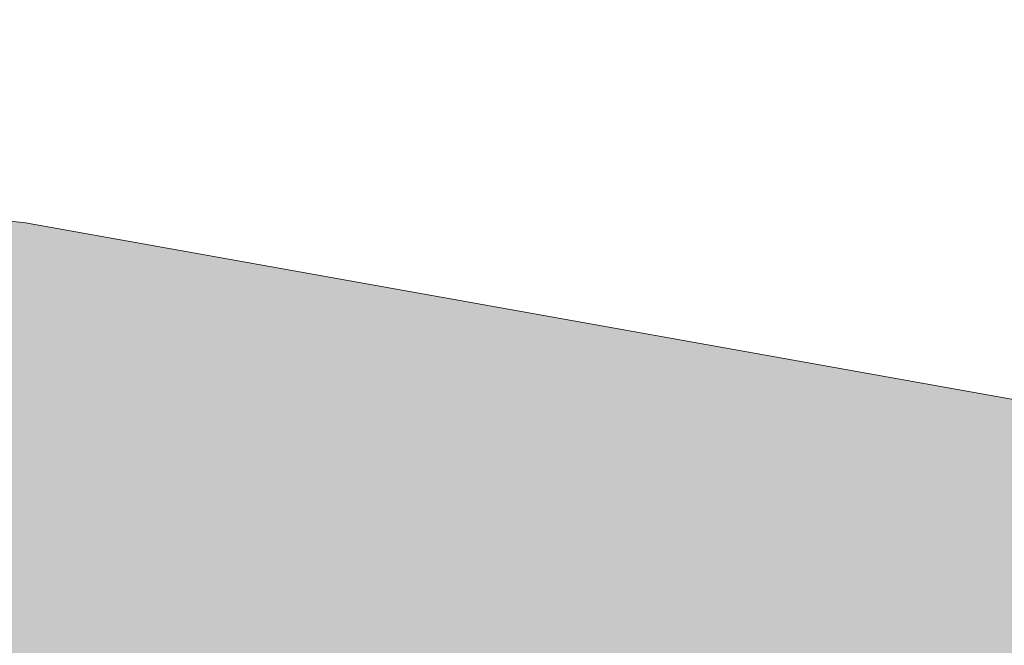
# Model space of a CAD drawing. Header units: metres. Extents: x 240159 to 241664, y 578380 to 583939.
# Tile 42 of 71: x 240513 to 240581, y 583714 to 583758. Entities that reach past the tile are written whole.
import ezdxf

# ---------------------------------------------------------------- set-up
doc = ezdxf.new("R2010")
doc.units = ezdxf.units.M
doc.layers.add('N-GV-GR-BOLLEN-A', color=92, linetype='Continuous', lineweight=9)
doc.layers.add('N-WE-VH-VERHARDING_ASFALT_DEKLAAG-A', color=252, linetype='Continuous', lineweight=18)
doc.layers.add('X-XX-AL-HULPLIJN-G', color=6, linetype='Continuous', lineweight=18, plot=False)

msp = doc.modelspace()

# ---------------------------------------------------------------- hatches: boundary and pattern name
at = {"layer": 'N-GV-GR-BOLLEN-A'}
h = msp.add_hatch(dxfattribs=at)
h.set_pattern_fill('AGR-BOLLEN', color=256, scale=0.5, pattern_type=2)
h.set_pattern_definition([(45, (0, 0), (-0.8749916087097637, 0.8749916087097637), [0.3, -0.937425]), (135, (0, 0), (-0.8749916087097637, -0.8749916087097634), [0.3, -0.937425])])
h.paths.add_polyline_path([(240686.4738021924, 583735.5027480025), (240748.7250682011, 583739.7220478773, -0.460694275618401), (240763.6597089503, 583724.4750147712), (240761.2509854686, 583697.2903260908, 0.0669485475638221), (240762.1141369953, 583678.2587061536), (240765.8931251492, 583657.3753962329, -0.02784345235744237), (240768.6800483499, 583634.8960301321), (240773.4036751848, 583565.2039581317), (240779.9407531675, 583574.4024377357), (240778.5727305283, 583636.4877606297), (240794.9463711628, 583725.7893957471), (240796.5913103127, 583769.5615053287), (240796.7640477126, 583773.0565428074), (240793.2754688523, 583772.7827861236, -0.08418812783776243), (240757.1878100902, 583776.1784719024), (240741.3344086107, 583780.4263780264, 0.228323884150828), (240682.7118125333, 583765.2917002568, -0.000853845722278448), (240659.2292994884, 583745.64365328, -0.2200703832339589), (240596.2271510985, 583728.709437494), (240513.1545027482, 583743.5636042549, 0.5940481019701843), (240482.4603060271, 583699.4454581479), (240488.7676443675, 583688.3003269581), (240507.6896593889, 583654.8649333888, -0.1738144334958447), (240514.4771739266, 583598.583750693, -0.1185221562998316), (240502.532813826, 583574.0407626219), (240526.3765645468, 583548.3703444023), (240523.7122447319, 583587.6795394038, -0.05767841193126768), (240524.3248115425, 583600.5512942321), (240529.0221998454, 583629.1526581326, 0.1226499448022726), (240527.1005093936, 583652.7382912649), (240518.0823768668, 583679.4690425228, -0.4918730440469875), (240530.4362631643, 583697.9650339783), (240589.6787072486, 583701.9804002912, 0.2674744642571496), (240599.6652820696, 583708.6725790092, -0.26747446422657), (240611.3107563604, 583716.4764153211), (240665.6922921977, 583720.1623163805, 0.2920074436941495), (240674.3166188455, 583726.5285955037, -0.2920074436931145)])
at = {"layer": 'N-WE-VH-VERHARDING_ASFALT_DEKLAAG-A'}
h = msp.add_hatch(dxfattribs=at)
h.set_pattern_fill('AVH-ASFALT', color=256, scale=0.5, pattern_type=2)
h.set_pattern_definition([(59.99999999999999, (0, 0), (-0.4330127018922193, 0.2500000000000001), []), (120, (0, 0), (-0.4330127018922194, -0.2499999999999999), [])])
edge = h.paths.add_edge_path()
edge.add_line((240767.2555367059, 583566.0034579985), (240762.6139659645, 583634.4848799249))
edge.add_arc((240565.6059679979, 583621.1319656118), 197.4599999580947, 3.877493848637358, 10.25709480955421)
edge.add_line((240759.9102917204, 583656.2927586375), (240756.1313035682, 583677.1760685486))
edge.add_arc((240832.4321101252, 583690.9832593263), 77.53999998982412, 174.936480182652, 190.2570948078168, ccw=False)
edge.add_line((240755.1947128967, 583697.8269474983), (240757.6034363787, 583725.0116361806))
edge.add_arc((240749.6745005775, 583725.7141865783), 7.960000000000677, 354.9364801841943, 453.877493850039)
edge.add_line((240749.136218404, 583733.6559654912), (240686.8849523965, 583729.436665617))
edge.add_arc((240687.4232345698, 583721.4948867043), 7.959999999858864, 93.87749384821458, 186.2871173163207)
edge.add_line((240679.5111091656, 583720.6231805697), (240682.9002776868, 583689.8610632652))
edge.add_arc((240481.5784334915, 583667.68074159), 202.540000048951, -2.56616306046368, 6.287117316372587, ccw=False)
edge.add_arc((240881.1773076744, 583649.7715327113), 197.4599999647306, 177.433836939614, 187.6031955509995)
edge.add_line((240685.453343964, 583623.6452697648), (240687.833555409, 583605.8140009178))
edge.add_arc((240487.0742542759, 583579.0155946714), 202.5399999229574, 3.8774938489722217, 7.60319555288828, ccw=False)
edge.add_line((240689.1506236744, 583592.7120357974), (240691.1898158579, 583562.6259317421))
edge.add_line((240691.1898158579, 583562.6259317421), (240686.1214443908, 583562.2824049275))
edge.add_line((240686.1214443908, 583562.2824049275), (240684.0822522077, 583592.3685089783))
edge.add_arc((240487.0742543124, 583579.0155946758), 197.4599998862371, 3.877493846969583, 7.603195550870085)
edge.add_line((240682.7982179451, 583605.1418576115), (240680.4180064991, 583622.973126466))
edge.add_arc((240881.1773076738, 583649.7715327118), 202.5399999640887, 177.433836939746, 187.6031955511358, ccw=False)
edge.add_arc((240481.5784334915, 583667.6807415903), 197.4600000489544, 357.4338369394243, 366.2871173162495)
edge.add_line((240677.8508308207, 583689.3047482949), (240675.6784368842, 583709.022692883))
edge.add_arc((240669.754282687, 583708.3700083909), 5.959999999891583, 6.287117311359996, 93.87749385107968)
edge.add_line((240669.3512472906, 583714.3163654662), (240611.7219065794, 583710.4103329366))
edge.add_arc((240612.260188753, 583702.4685540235), 7.960000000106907, 93.87749384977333, 187.1466581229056)
edge.add_line((240604.3620303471, 583701.4782541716), (240610.2618082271, 583654.4244449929))
edge.add_arc((240357.2032254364, 583622.6950386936), 255.0399998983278, 3.8774938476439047, 7.146658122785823, ccw=False)
edge.add_line((240611.659418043, 583639.9417077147), (240617.2422023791, 583557.5736838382))
edge.add_line((240617.2422023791, 583557.5736838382), (240612.1738245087, 583557.2302514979))
edge.add_line((240612.1738245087, 583557.2302514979), (240606.5910465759, 583639.5981809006))
edge.add_arc((240357.2032254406, 583622.6950386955), 249.9599998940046, 3.877493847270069, 7.146658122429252)
edge.add_line((240605.2212749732, 583653.7924445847), (240600.5572141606, 583690.9907649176))
edge.add_arc((240594.6435176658, 583690.2492841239), 5.959999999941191, 7.146658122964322, 93.87749384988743)
edge.add_line((240594.2404822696, 583696.1956411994), (240530.8474133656, 583691.8989515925))
edge.add_arc((240531.385695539, 583683.9571726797), 7.959999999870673, 93.87749384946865, 198.6428112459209)
edge.add_line((240523.8433581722, 583681.4126202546), (240532.861490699, 583654.6818689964))
edge.add_arc((240480.7094494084, 583637.0873758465), 55.03999999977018, -9.326794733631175, 18.6428112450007, ccw=False)
edge.add_line((240535.0218224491, 583628.1673010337), (240530.3244341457, 583599.5659371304))
edge.add_arc((240579.6239646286, 583591.469154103), 49.96000001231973, 170.6732052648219, 183.8774938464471)
edge.add_line((240529.7783271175, 583588.0906896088), (240532.3191744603, 583550.6031991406))
edge.add_line((240532.3191744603, 583550.6031991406), (240527.2507360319, 583550.2596677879))
edge.add_arc((240521.3113999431, 583549.8432378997), 5.953916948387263, -29.812406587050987, 4.0106658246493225, ccw=False)
edge.add_line((240526.4773625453, 583546.883177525), (240523.7122447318, 583587.6795394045))
edge.add_arc((240579.6239646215, 583591.4691541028), 56.04000000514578, 170.6732052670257, 183.8774938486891, ccw=False)
edge.add_line((240524.3248115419, 583600.5512942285), (240529.0221998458, 583629.1526581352))
edge.add_arc((240480.7094494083, 583637.0873758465), 48.95999999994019, 350.6732052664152, 378.6428112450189)
edge.add_line((240527.1005093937, 583652.7382912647), (240518.0823768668, 583679.4690425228))
edge.add_arc((240531.3856955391, 583683.9571726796), 14.03999999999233, 93.87749384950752, 198.6428112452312, ccw=False)
edge.add_line((240530.4362631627, 583697.9650339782), (240589.6787072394, 583701.9804002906))
edge.add_arc((240588.8645216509, 583713.9928397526), 12.04000000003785, 273.8774937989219, 333.7759703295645)
edge.add_arc((240612.2601887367, 583702.4685540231), 14.03999999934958, 93.87749378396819, 153.7759703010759, ccw=False)
edge.add_line((240611.3107563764, 583716.4764153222), (240665.6922921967, 583720.1623163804))
edge.add_arc((240665.0187632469, 583730.0995171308), 9.959999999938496, 273.8774938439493, 338.9902833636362)
edge.add_arc((240687.4232345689, 583721.4948867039), 14.03999999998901, 93.87749384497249, 158.9902833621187, ccw=False)
edge.add_line((240686.4738021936, 583735.5027480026), (240748.7250682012, 583739.7220478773))
edge.add_arc((240749.6745005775, 583725.7141865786), 14.03999999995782, -5.063519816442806, 93.87749384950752, ccw=False)
edge.add_line((240763.6597089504, 583724.4750147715), (240761.2509854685, 583697.2903260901))
edge.add_arc((240832.4321101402, 583690.983259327), 71.46000000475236, 174.9364801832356, 190.2570948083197)
edge.add_line((240762.1141369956, 583678.2587061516), (240765.8931251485, 583657.3753962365))
edge.add_arc((240565.6059680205, 583621.1319656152), 203.5399999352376, 3.877493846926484, 10.25709480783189, ccw=False)
edge.add_line((240768.6800483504, 583634.8960301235), (240773.7296834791, 583560.3940537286))
edge.add_arc((240780.4125465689, 583564.7185121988), 7.96000000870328, 183.8774938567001, 212.9067714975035, ccw=False)
edge.add_line((240772.4707676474, 583564.1802300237), (240772.323908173, 583566.346984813))
edge.add_line((240772.323908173, 583566.346984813), (240767.2555367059, 583566.0034579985))

# ---------------------------------------------------------------- linework, layer by layer
at = {"layer": 'X-XX-AL-HULPLIJN-G', "ltscale": 0.1}
msp.add_lwpolyline([(240526.3765645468, 583548.3703444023), (240502.532813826, 583574.0407626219, 0.1185221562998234), (240514.4771739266, 583598.583750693, 0.1738144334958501), (240507.6896593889, 583654.8649333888), (240488.7676443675, 583688.3003269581), (240482.4603060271, 583699.4454581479, -0.5940481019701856), (240513.1545027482, 583743.5636042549), (240596.2271510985, 583728.709437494, 0.2200703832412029), (240659.22929949, 583745.6436532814, 0.0008538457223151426), (240682.7118125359, 583765.291700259, -0.2283238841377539), (240741.3344086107, 583780.4263780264), (240757.1878100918, 583776.1784719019, 0.08418812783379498), (240793.2754688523, 583772.7827861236), (240796.7640477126, 583773.0565428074), (240796.5913103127, 583769.5615053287), (240794.9463711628, 583725.7893957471), (240778.5727305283, 583636.4877606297), (240779.9407531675, 583574.4024377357), (240773.4036751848, 583565.2039581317)], format="xyb", dxfattribs=at)

doc.saveas('drawing.dxf')
